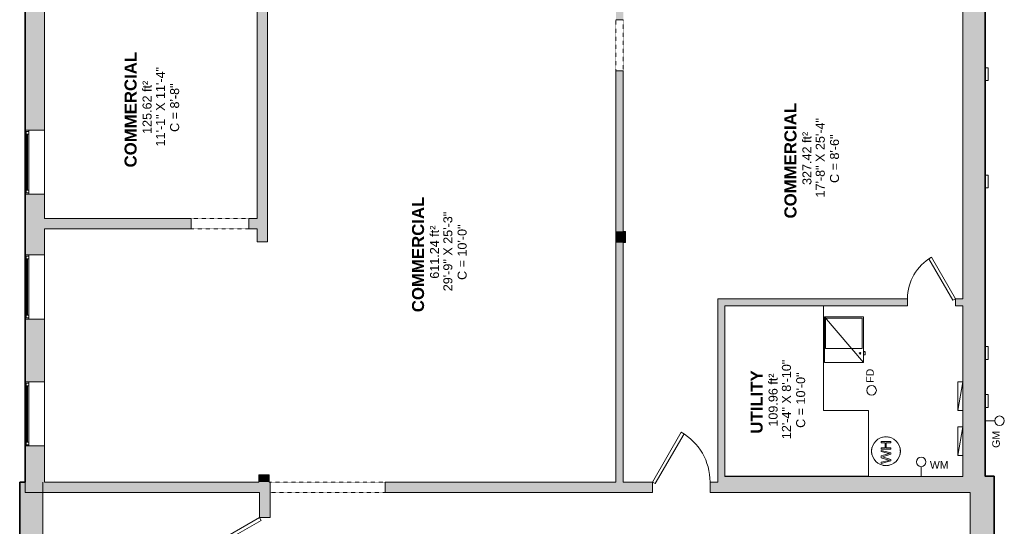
# Model space of a CAD drawing. Header units: inches. Extents: x 20 to 636, y -384 to 556.
# Tile 2 of 3: x 20 to 636, y -65 to 252. Entities that reach past the tile are written whole.
import ezdxf

# ---------------------------------------------------------------- set-up
doc = ezdxf.new("R2010")
doc.units = ezdxf.units.IN
doc.header["$MEASUREMENT"] = 0
doc.linetypes.add('Overhead', pattern=[0.15625, 0.09375, -0.0625])
for name, color, linetype, lineweight in [('A-ANNO-NOTE', 131, 'Continuous', 9), ('A-AREA-IDEN', 2, 'Continuous', 9), ('A-DETL', 90, 'Continuous', 9), ('A-DETL-GENF', 92, 'Overhead', 9), ('A-DETL-MEDM', 90, 'Continuous', 9), ('A-DOOR', 31, 'Continuous', 9), ('A-GENM', 13, 'Continuous', 9), ('A-GLAZ', 151, 'Continuous', 9), ('A-WALL', 90, 'Continuous', 9), ('A-WALL-PATT', 111, 'Continuous', 9), ('E-ELEC-EQPM', 71, 'Continuous', 9), ('M-EQPM', 90, 'Continuous', 9), ('Q-SPCQ', 2, 'Continuous', 9)]:
    doc.layers.add(name, color=color, linetype=linetype, lineweight=lineweight)
doc.styles.add('Arial', font='arial.ttf', dxfattribs={"height": 4.6875})
doc.styles.add('Arial_2', font='arial.ttf', dxfattribs={"height": 5.625})
doc.styles.add('Arial_B', font='arialbd.ttf', dxfattribs={"height": 7.5})

# ---------------------------------------------------------------- blocks, each defined once
blk = doc.blocks.new('Planitar-Fixed - Default 1-5505658-Main Floor')
at = {"layer": 'A-GLAZ', "lineweight": 18}
for p, q in [((-20, 6.51), (-19.25, 6.51)), ((-19.25, 6.51), (-20, 6.51)), ((-19.25, 6.51), (-19.25, 4.28)), ((-19.25, 4.28), (-19.25, 6.51)), ((19.25, 6.51), (19.25, 4.28)), ((19.96, 6.51), (19.25, 6.51)), ((20, 6.51), (19.25, 6.51)), ((19.25, 6.51), (19.25, 4.28)), ((-19.25, 6.01), (-17.52, 6.01)), ((-17.52, 6.01), (-19.25, 6.01)), ((-19.25, 6.01), (-19.25, 4.28)), ((-19.25, 4.28), (-17.52, 4.28)), ((-17.52, 6.01), (-17.52, 4.28)), ((-17.52, 4.28), (-17.52, 6.01)), ((17.52, 6.01), (17.52, 4.28)), ((19.25, 6.01), (17.52, 6.01)), ((19.25, 6.01), (17.52, 6.01)), ((17.52, 6.01), (17.52, 4.28)), ((17.52, 4.28), (19.25, 4.28)), ((19.25, 4.28), (19.25, 6.01)), ((-20, -5.49), (-18.74, -5.49)), ((20, -5.49), (18.74, -5.49))]:
    blk.add_line(p, q, dxfattribs=at)
at = {"layer": 'A-GLAZ'}
for p, q in [((-19.25, 6.51), (19.25, 6.51)), ((20, 4.28), (-20, 4.28)), ((-20, 4.28), (-20, -5.49)), ((-17.52, 6.01), (17.52, 6.01)), ((20, -5.49), (20, 4.28)), ((-20, -5.49), (20, -5.49))]:
    blk.add_line(p, q, dxfattribs=at)
at = {"layer": 'A-GLAZ', "lineweight": 25}
blk.add_line((-17.52, 5.15), (17.52, 5.15), dxfattribs=at)
blk = doc.blocks.new('Planitar - Opening - 3_-0_ x 6_-8_-5505767-Main Floor')
at = {"layer": 'A-DETL-GENF'}
for p, q in [((17.68, 3.25), (-18.32, 3.25)), ((-18.32, -3.25), (17.68, -3.25))]:
    blk.add_line(p, q, dxfattribs=at)
at = {"layer": 'A-DETL-MEDM'}
for p, q in [((-18.32, 3.25), (-18.32, -3.25)), ((17.68, -3.25), (17.68, 3.25))]:
    blk.add_line(p, q, dxfattribs=at)
blk = doc.blocks.new('Planitar - Opening - 2_-8_ x 6_-8_-5505799-Main Floor')
at = {"layer": 'A-DETL-GENF'}
for p, q in [((15.68, 2.25), (-16.32, 2.25)), ((-16.32, -2.25), (15.68, -2.25))]:
    blk.add_line(p, q, dxfattribs=at)
at = {"layer": 'A-DETL-MEDM'}
for p, q in [((-16.32, 2.25), (-16.32, -2.25)), ((15.68, -2.25), (15.68, 2.25))]:
    blk.add_line(p, q, dxfattribs=at)
blk = doc.blocks.new('Planitar - Opening - 6_-0_ x 6_-8-5505825-Main Floor')
at = {"layer": 'A-DETL-GENF'}
for p, q in [((35.68, 3.25), (-36.32, 3.25)), ((-36.32, -3.25), (35.68, -3.25))]:
    blk.add_line(p, q, dxfattribs=at)
at = {"layer": 'A-DETL-MEDM'}
for p, q in [((-36.32, 3.25), (-36.32, -3.25)), ((35.68, -3.25), (35.68, 3.25))]:
    blk.add_line(p, q, dxfattribs=at)
blk = doc.blocks.new('Planitar - Single Door - 2_8-5512180-Main Floor')
at = {"layer": 'A-DOOR'}
for p, q in [((-1.73, 29.96), (0, 30.96)), ((16, 3.25), (0, 30.96)), ((14.27, 2.25), (-1.73, 29.96)), ((14.27, 2.25), (16, 3.25))]:
    blk.add_line(p, q, dxfattribs=at)
blk.add_arc((16, 3.25), 32, 120, 180, dxfattribs=at)
blk = doc.blocks.new('Planitar - Single Door - 2_6-5512266-Main Floor')
at = {"layer": 'A-DOOR'}
for p, q in [((-1.73, 27.23), (0, 28.23)), ((13.27, 1.25), (-1.73, 27.23)), ((15, 2.25), (0, 28.23)), ((13.27, 1.25), (15, 2.25))]:
    blk.add_line(p, q, dxfattribs=at)
blk.add_arc((15, 2.25), 30, 120, 180, dxfattribs=at)
blk = doc.blocks.new('Planitar - Single Door - 3_-0 x 6_-8_-5512522-Main Floor')
at = {"layer": 'A-DOOR'}
for p, q in [((16.27, -2.25), (-1.73, -33.43)), ((18, -3.25), (0, -34.43)), ((16.27, -2.25), (18, -3.25)), ((-1.73, -33.43), (0, -34.43))]:
    blk.add_line(p, q, dxfattribs=at)
blk.add_arc((18, -3.25), 36, 180, 240, dxfattribs=at)
blk = doc.blocks.new('Gas Meter - Default 1-3381441-Main Floor')
at = {"layer": 'M-EQPM'}
blk.add_line((0, 0.01), (0, 6), dxfattribs=at)
blk.add_circle((0, 9), 3, dxfattribs=at)
blk = doc.blocks.new('Water Meter - Default 1-3379137-Main Floor')
at = {"layer": 'M-EQPM'}
blk.add_line((0, 0), (0, 6), dxfattribs=at)
blk.add_circle((0, 9), 3, dxfattribs=at)
blk = doc.blocks.new('Hot Water Heater - Default 1-3363972-Main Floor')
at = {"layer": 'M-EQPM'}
for p, q in [((-6.88, 2.97), (-7.66, 2.97)), ((-7.66, 2.97), (-6.01, -3.05)), ((-5.93, -0.99), (-6.88, 2.97)), ((-4.12, 2.97), (-5.32, -1.13)), ((-5.11, -3.05), (-3.79, 1.46)), ((-3, 2.97), (-4.12, 2.97)), ((-3.79, 1.46), (-3.56, 2.25)), ((-3.56, 2.25), (-3.36, 1.6)), ((-3.36, 1.6), (-1.92, -3.05)), ((-2.14, 0), (-3, 2.97)), ((-0.24, 2.97), (-1.2, -1.02)), ((-1.11, -3.05), (0.53, 2.97)), ((0.53, 2.97), (-0.24, 2.97)), ((2.04, 2.97), (1.29, 2.97)), ((1.29, 2.97), (1.29, -3.05)), ((2.04, 0.53), (2.04, 2.97)), ((5.24, 0.53), (2.04, 0.53)), ((6, 2.97), (5.24, 2.97)), ((5.24, 2.97), (5.24, 0.53)), ((6, -3.05), (6, 2.97)), ((-6.01, -3.05), (-5.11, -3.05)), ((-5.63, -2.21), (-5.93, -0.99)), ((-5.32, -1.13), (-5.63, -2.21)), ((-1.49, -2.21), (-2.14, 0)), ((-1.92, -3.05), (-1.11, -3.05)), ((-1.2, -1.02), (-1.49, -2.21)), ((1.29, -3.05), (2.04, -3.05)), ((2.04, -3.05), (2.04, -0.23)), ((2.04, -0.23), (5.24, -0.23)), ((5.24, -0.23), (5.24, -3.05)), ((5.24, -3.05), (6, -3.05))]:
    blk.add_line(p, q, dxfattribs=at)
for start, end in [(360, 180), (360, 180), (103.75861, 105), (91.93751, 100.50449), (79.49551, 88.06249), (75, 76.24139), (180, 360), (180, 360), (169.49551, 178.06249), (165, 166.24139), (13.75861, 15), (1.93751, 10.50449), (181.93751, 190.50449), (193.75861, 195), (345, 346.24139), (349.49551, 358.06249), (255, 256.24139), (259.49551, 268.06249), (271.93751, 280.50449), (283.75861, 285)]:
    blk.add_arc((0, 0), 9, start, end, dxfattribs=at)
blk = doc.blocks.new('Furnace - Default 1-3347137-Main Floor')
at = {"layer": 'M-EQPM'}
for p, q in [((-24.5, 0), (-24.5, -28.5)), ((0, 0), (-24.5, 0)), ((-24.5, 0), (0, -28.5)), ((-0.81, -0.81), (-23.69, -0.81)), ((-23.69, -0.81), (-23.69, -19.81)), ((-0.81, -19.81), (-0.81, -0.81)), ((0, -28.5), (0, 0)), ((-23.69, -19.81), (-0.81, -19.81)), ((1, -21.69), (0, -21.69)), ((1, -21.83), (0, -21.83)), ((0, -23.83), (1, -23.83)), ((1, -21.69), (1, -21.82)), ((1, -21.83), (1, -23.83)), ((-24.5, -28.5), (0, -28.5))]:
    blk.add_line(p, q, dxfattribs=at)
blk.add_circle((-2.18, -22.83), 0.5, dxfattribs=at)
blk = doc.blocks.new('Electrical Panel - Power Panel-5516847-Main Floor')
at = {"layer": 'E-ELEC-EQPM'}
for p, q in [((-15.96, 10), (2.04, 7)), ((-15.96, 10), (2.04, 10)), ((-15.96, 7), (-15.96, 10)), ((-15.96, 7), (2.04, 7)), ((2.04, 7), (2.04, 10))]:
    blk.add_line(p, q, dxfattribs=at)
blk = doc.blocks.new('Floor Drain - Default 1-4835171-Main Floor')
at = {"layer": 'Q-SPCQ'}
blk.add_circle((0, 0), 3, dxfattribs=at)
blk = doc.blocks.new('Wall  Protrusion - Wall  Protrusion-4332175-Main Floor')
at = {"layer": 'A-GENM'}
for p, q in [((626, 221.68), (624, 221.68)), ((626, 221.68), (626, 213.68)), ((624, 213.68), (626, 213.68))]:
    blk.add_line(p, q, dxfattribs=at)

msp = doc.modelspace()

# ---------------------------------------------------------------- hatches: boundary and pattern name
at = {"layer": 'A-WALL-PATT'}
h = msp.add_hatch(color=9, dxfattribs=at)
h.paths.add_polyline_path([(397.75, 119.5), (397.75, 219.75), (393.25, 219.75), (393.25, 119.5)], flags=0)
h.paths.add_polyline_path([(397.75, 251.75), (397.75, 279.25), (393.25, 279.25), (393.25, 251.75)], flags=0)
for points in [[(610, -33.57), (624, -33.57), (624, 279.18), (610, 279.18), (610, 26.26)], [(175.5, 113), (175.5, 276.5), (169, 276.5), (169, 113)], [(397.75, 112.5), (399.25, 112.5), (399.25, 119.5), (393.25, 119.5), (393.25, 112.5)], [(397.75, -37.07), (397.75, 112.5), (393.25, 112.5), (393.25, -37.07)], [(461.32, -37.07), (461.32, 77.43), (456.82, 77.43), (456.82, -37.07)], [(176.5, -37.07), (176.5, -32.5), (170, -32.5), (170, -37.07)], [(614.75, -43.57), (614.75, -33.57), (461.32, -33.57), (461.32, -43.57), (525.27, -43.57)], [(614.75, -327.5), (629.75, -327.5), (629.75, -33.57), (614.75, -33.57), (614.75, -307.5)]]:
    msp.add_hatch(color=9, dxfattribs=at).paths.add_polyline_path(points, flags=0)
h = msp.add_hatch(color=9, dxfattribs=at)
h.paths.add_polyline_path([(35.99, -37.07), (35.99, -14.57), (23.99, -14.57), (23.99, -37.07), (34.99, -37.07)], flags=0)
h.paths.add_polyline_path([(35.99, 25.43), (35.99, 64.75), (23.99, 64.75), (23.99, 25.43), (26.22, 25.43)], flags=0)
h.paths.add_polyline_path([(35.99, 104.75), (35.99, 142.75), (23.99, 142.75), (23.99, 104.75), (26.22, 104.75)], flags=0)
h.paths.add_polyline_path([(35.99, 182.75), (35.99, 270), (23.99, 270), (23.99, 182.75), (26.22, 182.75)], flags=0)
h = msp.add_hatch(color=9, dxfattribs=at)
h.paths.add_polyline_path([(169, 121), (169, 127.5), (163.75, 127.5), (163.75, 121)], flags=0)
h.paths.add_polyline_path([(127.75, 121), (127.75, 127.5), (35.99, 127.5), (35.99, 121), (121.11, 121)], flags=0)
h = msp.add_hatch(color=9, dxfattribs=at)
h.paths.add_polyline_path([(610, 72.93), (610, 77.43), (605.5, 77.43), (605.5, 72.93)], flags=0)
h.paths.add_polyline_path([(575.5, 72.93), (575.5, 77.43), (461.32, 77.43), (461.32, 72.93), (525.27, 72.93)], flags=0)
h = msp.add_hatch(color=9, dxfattribs=at)
h.paths.add_polyline_path([(34.49, -176.25), (34.99, -176.25), (34.99, -126.29), (20.49, -126.29), (20.49, -176.25)], flags=0)
h.paths.add_polyline_path([(34.99, -86.29), (34.99, -37.07), (20.49, -37.07), (20.49, -86.29), (22.72, -86.29)], flags=0)
h = msp.add_hatch(color=9, dxfattribs=at)
h.paths.add_polyline_path([(452.07, -43.57), (461.32, -43.57), (461.32, -37.07), (452.07, -37.07)], flags=0)
h.paths.add_polyline_path([(416.07, -43.57), (416.07, -37.07), (249, -37.07), (249, -43.57), (323.19, -43.57)], flags=0)
h.paths.add_polyline_path([(177, -43.57), (177, -37.07), (23.99, -37.07), (23.99, -43.57), (170.5, -43.57)], flags=0)
h = msp.add_hatch(color=9, dxfattribs=at)
h.paths.add_polyline_path([(177, -168), (177, -91.32), (170.5, -91.32), (170.5, -168)], flags=0)
h.paths.add_polyline_path([(170.5, -59.32), (177, -59.32), (177, -43.57), (170.5, -43.57)], flags=0)

# ---------------------------------------------------------------- linework, layer by layer
at = {"layer": 'A-DETL', "lineweight": 35}
for p, q in [((23.99, 455.5), (23.99, -37.07)), ((624, -33.5), (624, 455.5)), ((629.75, -33.5), (624, -33.5)), ((629.75, -327.5), (629.75, -33.5)), ((23.99, -37.07), (20.49, -37.07)), ((20.49, -37.07), (20.49, -291.3))]:
    msp.add_line(p, q, dxfattribs=at)
at = {"layer": 'A-WALL'}
for p, q in [((23.99, 455.5), (23.99, 182.75)), ((624, -33.57), (624, 455.5)), ((610, 279.18), (610, 77.43)), ((175.5, 113), (175.5, 266.25)), ((35.99, 182.75), (35.99, 263.5)), ((169, 263.5), (169, 127.5)), ((393.25, 219.75), (393.25, -37.07)), ((397.75, 119.5), (397.75, 219.75)), ((23.99, 182.75), (26.22, 182.75)), ((26.22, 142.75), (23.99, 142.75)), ((23.99, 142.75), (23.99, 104.75)), ((35.99, 127.5), (35.99, 142.75)), ((127.75, 127.5), (35.99, 127.5)), ((169, 127.5), (163.75, 127.5)), ((35.99, 104.75), (35.99, 121)), ((35.99, 121), (127.75, 121)), ((163.75, 121), (169, 121)), ((169, 121), (169, 113)), ((399.25, 119.5), (397.75, 119.5)), ((399.25, 112.5), (399.25, 119.5)), ((169, 113), (175.5, 113)), ((397.75, -37.07), (397.75, 112.5)), ((397.75, 112.5), (399.25, 112.5)), ((23.99, 104.75), (26.22, 104.75)), ((456.82, 77.43), (456.82, -37.07)), ((575.5, 77.43), (456.82, 77.43)), ((575.5, 72.93), (575.5, 77.43)), ((610, 77.43), (605.5, 77.43)), ((605.5, 77.43), (605.5, 72.93)), ((461.32, -33.57), (461.32, 72.93)), ((461.32, 72.93), (575.5, 72.93)), ((605.5, 72.93), (610, 72.93)), ((610, 72.93), (610, -33.57)), ((26.22, 64.75), (23.99, 64.75)), ((23.99, 64.75), (23.99, 25.43)), ((35.99, 25.43), (35.99, 64.75)), ((23.99, 25.43), (26.22, 25.43)), ((26.22, -14.57), (23.99, -14.57)), ((23.99, -14.57), (23.99, -43.57)), ((35.99, -37.07), (35.99, -14.57)), ((176.5, -32.5), (170, -32.5)), ((170, -32.5), (170, -37.07)), ((176.5, -37.07), (176.5, -32.5)), ((610, -33.57), (461.32, -33.57)), ((629.75, -33.57), (624, -33.57)), ((629.75, -327.5), (629.75, -33.57)), ((23.99, -37.07), (20.49, -37.07)), ((20.49, -37.07), (20.49, -86.29)), ((34.99, -86.29), (34.99, -37.07)), ((170, -37.07), (35.99, -37.07)), ((177, -37.07), (176.5, -37.07)), ((393.25, -37.07), (249, -37.07)), ((416.07, -37.07), (397.75, -37.07)), ((416.07, -43.57), (416.07, -37.07)), ((456.82, -37.07), (452.07, -37.07)), ((452.07, -37.07), (452.07, -43.57)), ((23.99, -43.57), (170.5, -43.57)), ((170.5, -43.57), (170.5, -59.32)), ((177, -59.32), (177, -43.57)), ((249, -43.57), (416.07, -43.57)), ((452.07, -43.57), (614.75, -43.57)), ((614.75, -43.57), (614.75, -307.5)), ((170.5, -59.32), (177, -59.32))]:
    msp.add_line(p, q, dxfattribs=at)
at = {"layer": 'M-EQPM'}
for p, q in [((523.07, 72.93), (461.32, 72.93)), ((461.32, 72.93), (461.32, -33.5)), ((523.07, 7.5), (523.07, 72.93)), ((551.07, 7.5), (523.07, 7.5)), ((551.07, -33.5), (551.07, 7.5)), ((461.32, -33.5), (551.07, -33.5))]:
    msp.add_line(p, q, dxfattribs=at)

# ---------------------------------------------------------------- block references
at = {"layer": 'A-DOOR'}
for name, p, rotation in [('Planitar - Opening - 2_-8_ x 6_-8_-5505799-Main Floor', (395.5, 235.43), 269.9999999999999), ('Planitar - Single Door - 3_-0 x 6_-8_-5512522-Main Floor', (434.07, -40.32), 180), ('Planitar - Single Door - 2_8-5512180-Main Floor', (173.75, -75.32), 89.99999999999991)]:
    msp.add_blockref(name, p, dxfattribs=dict(at, rotation=rotation))
for name, p in [('Planitar - Opening - 3_-0_ x 6_-8_-5505767-Main Floor', (146.07, 124.25)), ('Planitar - Single Door - 2_6-5512266-Main Floor', (590.5, 75.18)), ('Planitar - Opening - 6_-0_ x 6_-8-5505825-Main Floor', (213.32, -40.32))]:
    msp.add_blockref(name, p, dxfattribs=at)
at = {"layer": 'A-GENM'}
for p in [(0, 0), (0, -67), (0, -174.18), (0, -204.18)]:
    msp.add_blockref('Wall  Protrusion - Wall  Protrusion-4332175-Main Floor', p, dxfattribs=at)
at = {"layer": 'A-GLAZ', "rotation": 89.99999999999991}
for p in [(30.5, 162.75), (30.5, 84.75), (30.5, 5.43)]:
    msp.add_blockref('Planitar-Fixed - Default 1-5505658-Main Floor', p, dxfattribs=at)
at = {"layer": 'E-ELEC-EQPM', "rotation": 89.99999999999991}
for p in [(617, 23.46), (617, -4.54)]:
    msp.add_blockref('Electrical Panel - Power Panel-5516847-Main Floor', p, dxfattribs=at)
at = {"layer": 'M-EQPM'}
for name, p in [('Furnace - Default 1-3347137-Main Floor', (548, 66.18)), ('Water Meter - Default 1-3379137-Main Floor', (584, -33.5))]:
    msp.add_blockref(name, p, dxfattribs=at)
for name, p, rotation in [('Gas Meter - Default 1-3381441-Main Floor', (623.99, 1.17), 269.9999999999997), ('Hot Water Heater - Default 1-3363972-Main Floor', (562, -17.82), 89.9999999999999)]:
    msp.add_blockref(name, p, dxfattribs=dict(at, rotation=rotation))
at = {"layer": 'Q-SPCQ', "rotation": 89.9999999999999}
msp.add_blockref('Floor Drain - Default 1-4835171-Main Floor', (553, 20.18), dxfattribs=at)

# ---------------------------------------------------------------- texts
at = {"layer": 'A-ANNO-NOTE', "char_height": 4.687, "attachment_point": 1, "rotation": 90, "style": 'Arial'}
for s, insert, width in [('FD', (549.69, 24.96), 10.605), ('GM', (628.48, -15.72), 12.4987)]:
    msp.add_mtext(s, dxfattribs=dict(at, insert=insert, width=width))
at = {"layer": 'A-ANNO-NOTE', "insert": (589.48, -24), "char_height": 4.687, "width": 14.3925, "attachment_point": 1, "style": 'Arial'}
msp.add_mtext('WM', dxfattribs=at)
at = {"layer": 'A-AREA-IDEN', "attachment_point": 1, "rotation": 90}
for s, insert, char_height, width, style in [('COMMERCIAL', (86.06, 159.46), 7.5, 89.0062, 'Arial_B'), ('11\'-1" X 11\'-4"', (105.63, 172.57), 5.625, 57.1912, 'Arial_2'), ('125.62 ft²', (97.3, 180.39), 5.625, 38.2537, 'Arial_2'), ('C = 8\'-8"', (114.54, 181.64), 5.625, 35.2237, 'Arial_2'), ('COMMERCIAL', (498.55, 127.57), 7.5, 89.0062, 'Arial_B'), ('17\'-8" X 25\'-4"', (518.12, 140.68), 5.625, 57.1912, 'Arial_2'), ('327.42 ft²', (509.79, 148.5), 5.625, 38.2537, 'Arial_2'), ('C = 8\'-6"', (527.04, 149.75), 5.625, 35.2237, 'Arial_2'), ('COMMERCIAL', (265.75, 69.01), 7.5, 89.0062, 'Arial_B'), ('29\'-9" X 25\'-3"', (285.32, 82.12), 5.625, 57.1912, 'Arial_2'), ('611.24 ft²', (276.99, 89.94), 5.625, 38.2537, 'Arial_2'), ('C = 10\'-0"', (294.24, 89.16), 5.625, 40.1475, 'Arial_2'), ('12\'-4" X 8\'-10"', (496.97, -10.3), 5.625, 57.1912, 'Arial_2'), ('109.96 ft²', (488.64, -2.48), 5.625, 38.2537, 'Arial_2'), ('UTILITY', (477.4, -6.85), 7.5, 48.8587, 'Arial_B'), ('C = 10\'-0"', (505.88, -3.26), 5.625, 40.1475, 'Arial_2')]:
    msp.add_mtext(s, dxfattribs=dict(at, insert=insert, char_height=char_height, width=width, style=style))

doc.saveas('drawing.dxf')
